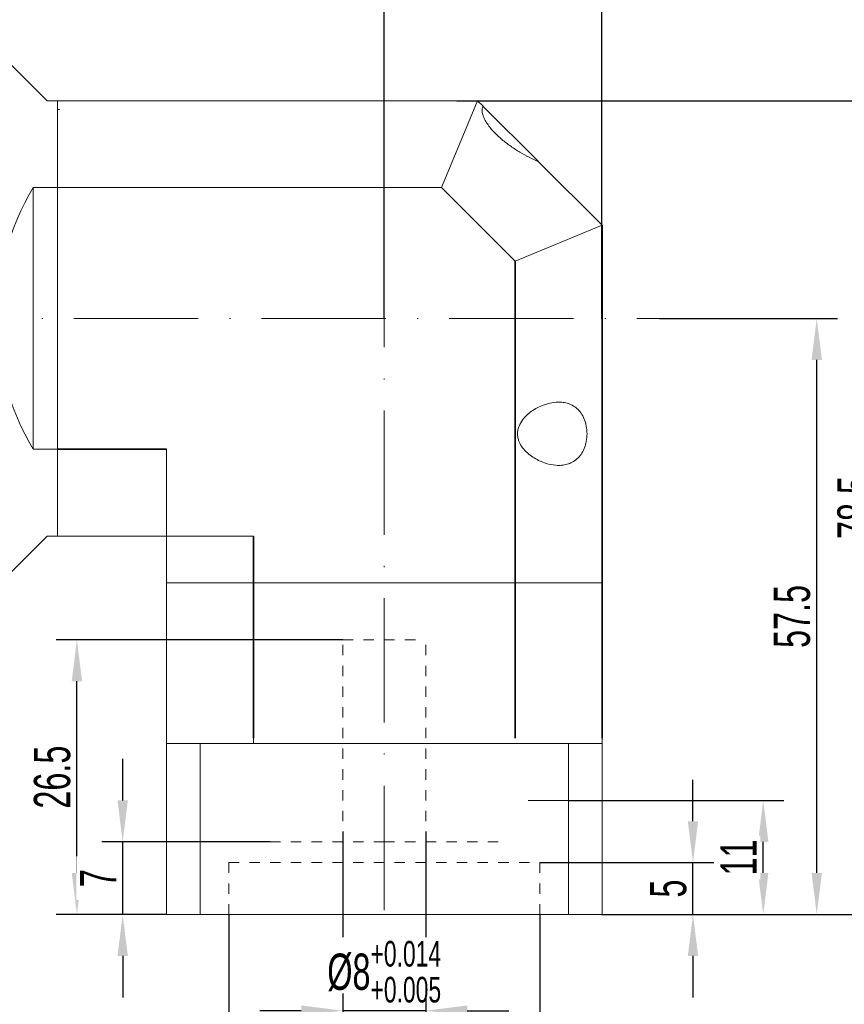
# Model space of a CAD drawing. Header units: millimetres. Extents: x 1414 to 1733, y 1047 to 1273.
# Tile 4 of 6: x 1583 to 1663, y 1123 to 1218. Entities that reach past the tile are written whole.
import ezdxf

# ---------------------------------------------------------------- set-up
doc = ezdxf.new("R2010")
doc.units = ezdxf.units.MM
doc.header["$PDSIZE"] = -5
doc.linetypes.add('ACAD_ISO10W100', pattern=[18, 12, -3, 0, -3])
doc.linetypes.add('虚线', pattern=[2, 1, -1])
doc.layers.get('0').update_dxf_attribs({"lineweight": 18})
doc.layers.get('Defpoints').update_dxf_attribs({"lineweight": 18})
for name, color, linetype, lineweight in [('中心线层', 7, 'ACAD_ISO10W100', 20), ('尺寸线层', 3, 'Continuous', 18), ('粗实线层', 7, 'Continuous', 35), ('细实线层', 7, 'Continuous', 18), ('虚线层', 6, '虚线', 18)]:
    doc.layers.add(name, color=color, linetype=linetype, lineweight=lineweight)
doc.styles.add('标准', font='txt', dxfattribs={"width": 0.667})
doc.dimstyles.new('标准', dxfattribs={"dimtxt": 3.5, "dimasz": 4, "dimexe": 2, "dimexo": 0, "dimtad": 1, "dimdsep": 46, "dimtxsty": '标准', "dimblk": '_CAXARROW', "dimcen": 0, "dimdle": 6, "dimazin": 2, "dimtfac": 0.707107, "dimtdec": 3, "dimtmove": 2, "dimatfit": 3, "dimfxl": 1, "dimfrac": 2, "dimtolj": 1, "dimarcsym": 1})

# ---------------------------------------------------------------- blocks, each defined once
blk = doc.blocks.new('_CAXARROW')
blk.add_hatch(color=0).paths.add_polyline_path([(0, 0), (-1, 0.125), (-1, -0.125)], flags=0)
blk = doc.blocks.new('*D37')
at = {"layer": 'Defpoints', "color": 0}
for p in [(1625.623, 1210.269), (1639.623, 1131.769), (1666.469, 1131.769)]:
    blk.add_point(p, dxfattribs=at)
at = {"layer": '尺寸线层', "color": 0, "lineweight": -2}
for p, q in [((1625.623, 1210.269), (1668.469, 1210.269)), ((1666.469, 1206.269), (1666.469, 1135.769)), ((1639.623, 1131.769), (1668.469, 1131.769))]:
    blk.add_line(p, q, dxfattribs=at)
at = {"layer": '尺寸线层', "color": 0, "lineweight": -2, "xscale": 4, "yscale": 4, "zscale": 4}
for p, rotation in [((1666.469, 1210.269), 90), ((1666.469, 1131.769), 270)]:
    blk.add_blockref('_CAXARROW', p, dxfattribs=dict(at, rotation=rotation))
at = {"layer": '尺寸线层', "color": 0, "insert": (1664.094, 1171.019), "char_height": 3.5, "attachment_point": 5, "rotation": 90, "style": '标准', "bg_fill": 3, "box_fill_scale": 1.1, "bg_fill_color": 257, "bg_fill_transparency": 0}
blk.add_mtext('\\A1;78.5', dxfattribs=at)
blk = doc.blocks.new('*D38')
at = {"layer": 'Defpoints', "color": 0}
for p in [(1633.623, 1136.769), (1648.397, 1136.769), (1639.623, 1131.769)]:
    blk.add_point(p, dxfattribs=at)
at = {"layer": '尺寸线层', "color": 0, "lineweight": -2}
for p, q in [((1648.397, 1140.769), (1648.397, 1144.769)), ((1633.623, 1136.769), (1650.397, 1136.769)), ((1648.397, 1131.769), (1648.397, 1136.769)), ((1639.623, 1131.769), (1650.397, 1131.769)), ((1648.397, 1127.769), (1648.397, 1123.769))]:
    blk.add_line(p, q, dxfattribs=at)
at = {"layer": '尺寸线层', "color": 0, "lineweight": -2, "xscale": 4, "yscale": 4, "zscale": 4}
for p, rotation in [((1648.397, 1136.769), 270), ((1648.397, 1131.769), 90)]:
    blk.add_blockref('_CAXARROW', p, dxfattribs=dict(at, rotation=rotation))
at = {"layer": '尺寸线层', "color": 0, "insert": (1646.022, 1134.269), "char_height": 3.5, "attachment_point": 5, "rotation": 90, "style": '标准', "bg_fill": 3, "box_fill_scale": 1.1, "bg_fill_color": 257, "bg_fill_transparency": 0}
blk.add_mtext('\\A1;5', dxfattribs=at)
blk = doc.blocks.new('*D39')
at = {"layer": 'Defpoints', "color": 0}
for p in [(1614.623, 1139.769), (1622.623, 1139.769)]:
    blk.add_point(p, dxfattribs=at)
at = {"layer": '尺寸线层', "color": 0, "lineweight": -2}
for p, q in [((1614.623, 1139.769), (1614.623, 1120.488)), ((1622.623, 1139.769), (1622.623, 1120.488)), ((1610.623, 1122.488), (1606.623, 1122.488)), ((1622.623, 1122.488), (1614.623, 1122.488)), ((1626.623, 1122.488), (1630.623, 1122.488))]:
    blk.add_line(p, q, dxfattribs=at)
at = {"layer": '尺寸线层', "color": 0, "lineweight": -2, "xscale": 4, "yscale": 4, "zscale": 4}
blk.add_blockref('_CAXARROW', (1614.623, 1122.488), dxfattribs=at)
at = {"layer": '尺寸线层', "color": 0, "lineweight": -2, "xscale": 4, "yscale": 4, "zscale": 4, "rotation": 180}
blk.add_blockref('_CAXARROW', (1622.623, 1122.488), dxfattribs=at)
at = {"layer": '尺寸线层', "color": 0, "insert": (1618.623, 1126.247), "char_height": 3.5, "attachment_point": 5, "style": '标准', "bg_fill": 3, "box_fill_scale": 1.1, "bg_fill_color": 257, "bg_fill_transparency": 0}
blk.add_mtext('\\A1;%%C8{\\H2.474874;\\S+0.014^ +0.005;}', dxfattribs=at)
at = {"layer": 'Defpoints', "color": 0}
blk.add_point((1614.623, 1122.488), dxfattribs=at)
blk = doc.blocks.new('*D40')
at = {"layer": 'Defpoints', "color": 0}
for p in [(1603.623, 1131.769), (1633.623, 1131.769), (1603.623, 1113.294)]:
    blk.add_point(p, dxfattribs=at)
at = {"layer": '尺寸线层', "color": 0, "lineweight": -2}
for p, q in [((1603.623, 1131.769), (1603.623, 1111.294)), ((1633.623, 1131.769), (1633.623, 1111.294)), ((1629.623, 1113.294), (1607.623, 1113.294))]:
    blk.add_line(p, q, dxfattribs=at)
at = {"layer": '尺寸线层', "color": 0, "lineweight": -2, "xscale": 4, "yscale": 4, "zscale": 4, "rotation": 180}
blk.add_blockref('_CAXARROW', (1603.623, 1113.294), dxfattribs=at)
at = {"layer": '尺寸线层', "color": 0, "lineweight": -2, "xscale": 4, "yscale": 4, "zscale": 4}
blk.add_blockref('_CAXARROW', (1633.623, 1113.294), dxfattribs=at)
at = {"layer": '尺寸线层', "color": 0, "insert": (1618.623, 1116.751), "char_height": 3.5, "attachment_point": 5, "style": '标准', "bg_fill": 3, "box_fill_scale": 1.1, "bg_fill_color": 257, "bg_fill_transparency": 0}
blk.add_mtext('\\A1;%%C30{\\H2.474874;\\S+0.061^ +0.040;}', dxfattribs=at)
blk = doc.blocks.new('*D41')
at = {"layer": 'Defpoints', "color": 0}
for p in [(1588.987, 1158.269), (1614.623, 1158.269), (1597.623, 1131.769)]:
    blk.add_point(p, dxfattribs=at)
at = {"layer": '尺寸线层', "color": 0, "lineweight": -2}
for p, q in [((1614.623, 1158.269), (1586.987, 1158.269)), ((1588.987, 1135.769), (1588.987, 1154.269)), ((1597.623, 1131.769), (1586.987, 1131.769))]:
    blk.add_line(p, q, dxfattribs=at)
at = {"layer": '尺寸线层', "color": 0, "lineweight": -2, "xscale": 4, "yscale": 4, "zscale": 4}
for p, rotation in [((1588.987, 1158.269), 90), ((1588.987, 1131.769), 270)]:
    blk.add_blockref('_CAXARROW', p, dxfattribs=dict(at, rotation=rotation))
at = {"layer": '尺寸线层', "color": 0, "insert": (1586.612, 1145.019), "char_height": 3.5, "attachment_point": 5, "rotation": 90, "style": '标准', "bg_fill": 3, "box_fill_scale": 1.1, "bg_fill_color": 257, "bg_fill_transparency": 0}
blk.add_mtext('\\A1;26.5', dxfattribs=at)
blk = doc.blocks.new('*D42')
at = {"layer": 'Defpoints', "color": 0}
for p in [(1593.401, 1138.769), (1607.623, 1138.769), (1597.623, 1131.769)]:
    blk.add_point(p, dxfattribs=at)
at = {"layer": '尺寸线层', "color": 0, "lineweight": -2}
for p, q in [((1593.401, 1142.769), (1593.401, 1146.769)), ((1607.623, 1138.769), (1591.401, 1138.769)), ((1593.401, 1131.769), (1593.401, 1138.769)), ((1597.623, 1131.769), (1591.401, 1131.769)), ((1593.401, 1127.769), (1593.401, 1123.769))]:
    blk.add_line(p, q, dxfattribs=at)
at = {"layer": '尺寸线层', "color": 0, "lineweight": -2, "xscale": 4, "yscale": 4, "zscale": 4}
for p, rotation in [((1593.401, 1138.769), 270), ((1593.401, 1131.769), 90)]:
    blk.add_blockref('_CAXARROW', p, dxfattribs=dict(at, rotation=rotation))
at = {"layer": '尺寸线层', "color": 0, "insert": (1591.026, 1135.269), "char_height": 3.5, "attachment_point": 5, "rotation": 90, "style": '标准', "bg_fill": 3, "box_fill_scale": 1.1, "bg_fill_color": 257, "bg_fill_transparency": 0}
blk.add_mtext('\\A1;7', dxfattribs=at)
blk = doc.blocks.new('*D43')
at = {"layer": 'Defpoints', "color": 0}
for p in [(1636.379, 1142.769), (1655.171, 1142.769), (1639.623, 1131.769)]:
    blk.add_point(p, dxfattribs=at)
at = {"layer": '尺寸线层', "color": 0, "lineweight": -2}
for p, q in [((1636.379, 1142.769), (1657.171, 1142.769)), ((1655.171, 1135.769), (1655.171, 1138.769)), ((1639.623, 1131.769), (1657.171, 1131.769))]:
    blk.add_line(p, q, dxfattribs=at)
at = {"layer": '尺寸线层', "color": 0, "lineweight": -2, "xscale": 4, "yscale": 4, "zscale": 4}
for p, rotation in [((1655.171, 1142.769), 90), ((1655.171, 1131.769), 270)]:
    blk.add_blockref('_CAXARROW', p, dxfattribs=dict(at, rotation=rotation))
at = {"layer": '尺寸线层', "color": 0, "insert": (1652.796, 1137.269), "char_height": 3.5, "attachment_point": 5, "rotation": 90, "style": '标准', "bg_fill": 3, "box_fill_scale": 1.1, "bg_fill_color": 257, "bg_fill_transparency": 0}
blk.add_mtext('\\A1;11', dxfattribs=at)
blk = doc.blocks.new('*D44')
at = {"layer": 'Defpoints', "color": 0}
for p in [(1645.156, 1189.269), (1660.332, 1189.269), (1639.623, 1131.769)]:
    blk.add_point(p, dxfattribs=at)
at = {"layer": '尺寸线层', "color": 0, "lineweight": -2}
for p, q in [((1645.156, 1189.269), (1662.332, 1189.269)), ((1660.332, 1135.769), (1660.332, 1185.269)), ((1639.623, 1131.769), (1662.332, 1131.769))]:
    blk.add_line(p, q, dxfattribs=at)
at = {"layer": '尺寸线层', "color": 0, "lineweight": -2, "xscale": 4, "yscale": 4, "zscale": 4}
for p, rotation in [((1660.332, 1189.269), 90), ((1660.332, 1131.769), 270)]:
    blk.add_blockref('_CAXARROW', p, dxfattribs=dict(at, rotation=rotation))
at = {"layer": '尺寸线层', "color": 0, "insert": (1657.957, 1160.519), "char_height": 3.5, "attachment_point": 5, "rotation": 90, "style": '标准', "bg_fill": 3, "box_fill_scale": 1.1, "bg_fill_color": 257, "bg_fill_transparency": 0}
blk.add_mtext('\\A1;57.5', dxfattribs=at)
blk = doc.blocks.new('*D45')
at = {"layer": 'Defpoints', "color": 0}
for p in [(1618.623, 1243.83), (1574.123, 1189.269), (1618.623, 1189.269)]:
    blk.add_point(p, dxfattribs=at)
at = {"layer": '尺寸线层', "color": 0, "lineweight": -2}
for p, q in [((1574.123, 1189.269), (1574.123, 1245.83)), ((1618.623, 1189.269), (1618.623, 1245.83)), ((1578.123, 1243.83), (1614.623, 1243.83))]:
    blk.add_line(p, q, dxfattribs=at)
at = {"layer": '尺寸线层', "color": 0, "lineweight": -2, "xscale": 4, "yscale": 4, "zscale": 4, "rotation": 180}
blk.add_blockref('_CAXARROW', (1574.123, 1243.83), dxfattribs=at)
at = {"layer": '尺寸线层', "color": 0, "lineweight": -2, "xscale": 4, "yscale": 4, "zscale": 4}
blk.add_blockref('_CAXARROW', (1618.623, 1243.83), dxfattribs=at)
at = {"layer": '尺寸线层', "color": 0, "insert": (1596.373, 1246.205), "char_height": 3.5, "attachment_point": 5, "style": '标准', "bg_fill": 3, "box_fill_scale": 1.1, "bg_fill_color": 257, "bg_fill_transparency": 0}
blk.add_mtext('\\A1;44.5', dxfattribs=at)
blk = doc.blocks.new('*D46')
at = {"layer": 'Defpoints', "color": 0}
for p in [(1554.623, 1249.168), (1554.623, 1189.269), (1639.623, 1189.269)]:
    blk.add_point(p, dxfattribs=at)
at = {"layer": '尺寸线层', "color": 0, "lineweight": -2}
for p, q in [((1554.623, 1189.269), (1554.623, 1251.168)), ((1639.623, 1189.269), (1639.623, 1251.168)), ((1635.623, 1249.168), (1558.623, 1249.168))]:
    blk.add_line(p, q, dxfattribs=at)
at = {"layer": '尺寸线层', "color": 0, "lineweight": -2, "xscale": 4, "yscale": 4, "zscale": 4, "rotation": 180}
blk.add_blockref('_CAXARROW', (1554.623, 1249.168), dxfattribs=at)
at = {"layer": '尺寸线层', "color": 0, "lineweight": -2, "xscale": 4, "yscale": 4, "zscale": 4}
blk.add_blockref('_CAXARROW', (1639.623, 1249.168), dxfattribs=at)
at = {"layer": '尺寸线层', "color": 0, "insert": (1597.123, 1251.543), "char_height": 3.5, "attachment_point": 5, "style": '标准', "bg_fill": 3, "box_fill_scale": 1.1, "bg_fill_color": 257, "bg_fill_transparency": 0}
blk.add_mtext('\\A1;85', dxfattribs=at)

msp = doc.modelspace()

# ---------------------------------------------------------------- linework, layer by layer
at = {"color": 7, "linetype": 'Continuous', "lineweight": 15}
for p, q in [((1584.77425, 1201.88867), (1587.12332, 1201.88867)), ((1584.77425, 1176.64981), (1584.77425, 1201.88867)), ((1587.12332, 1176.64981), (1584.77425, 1176.64981))]:
    msp.add_line(p, q, dxfattribs=at)
msp.add_arc((1605.77425, 1189.26924), 24.5, 148.9972809, 211.0027191, dxfattribs=at)
at = {"layer": '中心线层'}
for p, q in [((1618.62332, 1216.58553), (1618.62332, 1130.34933)), ((1552.49079, 1189.26924), (1649.7619, 1189.26924))]:
    msp.add_line(p, q, dxfattribs=at)
at = {"layer": '粗实线层'}
for p, q in [((1586.12327, 1210.26924), (1582.62327, 1213.76924)), ((1587.12332, 1176.64981), (1597.62332, 1176.64981)), ((1586.12327, 1168.26924), (1582.62327, 1164.76924)), ((1606.00389, 1168.26924), (1606.00389, 1148.76953))]:
    msp.add_line(p, q, dxfattribs=at)
at = {"layer": '细实线层'}
for p, q in [((1586.12327, 1210.26924), (1587.12332, 1210.26924)), ((1587.12332, 1168.26924), (1587.12332, 1210.26924)), ((1587.12332, 1210.26924), (1587.12332, 1208.26924)), ((1587.12332, 1210.26924), (1587.12332, 1189.26924)), ((1587.12332, 1210.26924), (1587.12332, 1208.26924)), ((1587.12332, 1210.26924), (1604.12332, 1210.26924)), ((1587.12332, 1210.26924), (1587.12332, 1189.26924)), ((1627.62332, 1210.26924), (1624.15197, 1201.88867)), ((1628.15366, 1209.73889), (1627.62332, 1210.26924)), ((1587.12332, 1209.42881), (1587.30867, 1209.42888)), ((1633.48442, 1204.40813), (1628.14362, 1209.74893)), ((1639.62332, 1198.26924), (1633.47496, 1204.4176)), ((1624.15197, 1201.88867), (1587.12332, 1201.88867)), ((1639.62332, 1198.26924), (1631.24275, 1194.79789)), ((1587.12332, 1168.26924), (1587.12332, 1189.26924)), ((1587.12332, 1168.26924), (1587.12332, 1189.26924)), ((1597.62332, 1148.26919), (1597.62332, 1176.64981)), ((1587.12332, 1168.26924), (1587.12332, 1170.26924)), ((1587.12332, 1168.26924), (1587.12332, 1170.26924)), ((1586.12327, 1168.26924), (1587.12332, 1168.26924)), ((1587.12332, 1168.26924), (1603.62332, 1168.26924)), ((1606.00389, 1168.26924), (1587.12332, 1168.26924)), ((1597.62327, 1168.26924), (1598.12327, 1168.26924)), ((1597.62332, 1163.76924), (1618.62332, 1163.76924)), ((1597.62332, 1163.76924), (1618.62332, 1163.76924)), ((1606.00389, 1163.76924), (1606.00389, 1148.26919)), ((1639.62332, 1163.76924), (1618.62332, 1163.76924)), ((1597.62332, 1162.26924), (1597.62332, 1146.76924)), ((1597.62332, 1148.26919), (1597.62332, 1131.76919)), ((1618.62332, 1148.26919), (1597.62332, 1148.26919)), ((1618.62332, 1148.26919), (1597.62332, 1148.26919)), ((1600.86804, 1131.76919), (1600.86804, 1148.26919))]:
    msp.add_line(p, q, dxfattribs=at)
for points, knots in [([(1628.15366, 1209.73889), (1628.10784, 1209.65015), (1628.07914, 1209.54722), (1628.06042, 1209.31095), (1628.07125, 1209.17826), (1628.13245, 1208.89925), (1628.18368, 1208.74947), (1628.31748, 1208.44999), (1628.40117, 1208.29713), (1628.59001, 1207.99829), (1628.69471, 1207.85241), (1628.92041, 1207.56643), (1629.04229, 1207.42551), (1629.4195, 1207.01996), (1629.68769, 1206.76952), (1630.24702, 1206.29609), (1630.53768, 1206.07425), (1631.11952, 1205.66502), (1631.41318, 1205.47566), (1632.00419, 1205.12344), (1632.3031, 1204.95986), (1632.89501, 1204.66404), (1633.18747, 1204.53185), (1633.47496, 1204.4176)], [0, 0, 0, 0, 0.50047248, 0.50047248, 1.00094496, 1.00094496, 1.50141744, 1.50141744, 2.00188991, 2.00188991, 2.50236239, 2.50236239, 3.00283487, 3.00283487, 4.00377983, 4.00377983, 5.00472479, 5.00472479, 6.00566974, 6.00566974, 7.0066147, 7.0066147, 8.00755966, 8.00755966, 8.00755966, 8.00755966]), ([(1638.17892, 1178.14093), (1638.17892, 1177.88637), (1638.15535, 1177.63884), (1638.08617, 1177.27743), (1638.0573, 1177.1589), (1637.99017, 1176.93264), (1637.95172, 1176.82389), (1637.82214, 1176.50999), (1637.71672, 1176.31837), (1637.48012, 1175.98211), (1637.34646, 1175.83399), (1637.06305, 1175.58433), (1636.91239, 1175.48106), (1636.59398, 1175.31132), (1636.42637, 1175.24541), (1636.08568, 1175.14953), (1635.9112, 1175.11879), (1635.55406, 1175.08751), (1635.37024, 1175.08712), (1634.81571, 1175.12812), (1634.44362, 1175.20945), (1633.88269, 1175.40604), (1633.69431, 1175.48476), (1633.32221, 1175.66798), (1633.13934, 1175.77186), (1632.78204, 1176.00756), (1632.60755, 1176.13921), (1632.27166, 1176.43943), (1632.1133, 1176.60516), (1631.82974, 1176.97875), (1631.70496, 1177.18683), (1631.57064, 1177.52997), (1631.53446, 1177.65103), (1631.48639, 1177.89609), (1631.47392, 1178.02205), (1631.47502, 1178.27616), (1631.48841, 1178.40085), (1631.53847, 1178.6459), (1631.57556, 1178.76657), (1631.71169, 1179.10758), (1631.83807, 1179.31575), (1632.12184, 1179.68618), (1632.27952, 1179.85019), (1632.61512, 1180.14865), (1632.79052, 1180.2804), (1633.14729, 1180.51472), (1633.32946, 1180.61776), (1633.69931, 1180.79926), (1633.88799, 1180.87795), (1634.45094, 1181.07443), (1634.82353, 1181.15506), (1635.3775, 1181.1949), (1635.56074, 1181.19413), (1635.91711, 1181.16218), (1636.09126, 1181.13114), (1636.43138, 1181.03466), (1636.59872, 1180.96842), (1636.91609, 1180.79842), (1637.0664, 1180.69502), (1637.34943, 1180.44482), (1637.48257, 1180.29667), (1637.71771, 1179.96169), (1637.82243, 1179.77132), (1637.99524, 1179.35241), (1638.06248, 1179.12766), (1638.15542, 1178.64318), (1638.17892, 1178.39549), (1638.17892, 1178.14093)], [0, 0, 0, 0, 0.62982321, 0.62982321, 0.94473482, 0.94473482, 1.25964643, 1.25964643, 1.88946964, 1.88946964, 2.51929285, 2.51929285, 3.14911606, 3.14911606, 3.77893928, 3.77893928, 4.40876249, 4.40876249, 5.0385857, 5.0385857, 6.29823213, 6.29823213, 6.92805534, 6.92805534, 7.55787856, 7.55787856, 8.18770177, 8.18770177, 8.81752498, 8.81752498, 9.44734819, 9.44734819, 9.7622598, 9.7622598, 10.07717141, 10.07717141, 10.39208301, 10.39208301, 10.70699462, 10.70699462, 11.33681783, 11.33681783, 11.96664105, 11.96664105, 12.59646426, 12.59646426, 13.22628747, 13.22628747, 13.85611068, 13.85611068, 15.11575711, 15.11575711, 15.74558032, 15.74558032, 16.37540354, 16.37540354, 17.00522675, 17.00522675, 17.63504996, 17.63504996, 18.26487317, 18.26487317, 18.89469639, 18.89469639, 19.5245196, 19.5245196, 20.15434281, 20.15434281, 20.15434281, 20.15434281])]:
    msp.add_open_spline(points, degree=3, knots=knots, dxfattribs=at)
at = {"layer": '虚线层'}
for p, q in [((1614.62332, 1158.26919), (1622.62332, 1158.26919)), ((1614.62332, 1138.76919), (1614.62332, 1158.26919)), ((1622.62332, 1138.76919), (1622.62332, 1158.26919)), ((1607.62332, 1138.76919), (1618.62332, 1138.76919)), ((1607.62332, 1138.76919), (1618.62332, 1138.76919)), ((1603.62332, 1131.76919), (1603.62332, 1136.76919))]:
    msp.add_line(p, q, dxfattribs=at)

# ---------------------------------------------------------------- next in the draw order: dimensions: what is measured, and where the dimension line sits
at = {"layer": '尺寸线层'}
dim = msp.add_linear_dim(base=(1666.46898, 1131.76924), p1=(1625.62332, 1210.26924), p2=(1639.62332, 1131.76924), angle=270, dimstyle='标准', override={"dimsah": 1, "dimtfill": 1, "dimtzin": 0}, dxfattribs=at)
dim.commit()
dim.dimension.update_dxf_attribs({"geometry": '*D37', "text_midpoint": (1664.09398, 1171.01924)})

# ---------------------------------------------------------------- next in the draw order: linework, layer by layer
at = {"layer": '中心线层'}
msp.add_line((1632.49337, 1142.76919), (1641.18444, 1142.76919), dxfattribs=at)
at = {"layer": '粗实线层'}
for p, q in [((1639.62332, 1198.26924), (1639.62332, 1148.76953)), ((1631.24275, 1194.79789), (1631.24275, 1148.76953))]:
    msp.add_line(p, q, dxfattribs=at)
at = {"layer": '细实线层'}
for p, q in [((1627.62332, 1210.26924), (1587.12332, 1210.26924)), ((1631.24275, 1194.79789), (1624.15197, 1201.88867)), ((1639.62332, 1163.76924), (1618.62332, 1163.76924)), ((1639.62332, 1162.26924), (1639.62332, 1146.76924)), ((1618.62332, 1148.26919), (1639.62332, 1148.26919)), ((1618.62332, 1148.26919), (1639.62332, 1148.26919)), ((1636.3786, 1131.76919), (1636.3786, 1148.26919)), ((1639.62332, 1148.26919), (1639.62332, 1131.76919)), ((1597.62332, 1131.76919), (1639.62332, 1131.76919))]:
    msp.add_line(p, q, dxfattribs=at)
at = {"layer": '虚线层'}
for p, q in [((1629.62332, 1138.76919), (1618.62332, 1138.76919)), ((1603.62332, 1136.76919), (1633.62332, 1136.76919)), ((1633.62332, 1131.76919), (1633.62332, 1136.76919))]:
    msp.add_line(p, q, dxfattribs=at)

# ---------------------------------------------------------------- next in the draw order: dimensions: what is measured, and where the dimension line sits
at = {"layer": '尺寸线层'}
dim = msp.add_linear_dim(base=(1618.62332, 1243.83), p1=(1574.12332, 1189.26924), p2=(1618.62332, 1189.26924), dimstyle='标准', override={"dimsah": 1, "dimtfill": 1, "dimtzin": 0}, dxfattribs=at)
dim.commit()
dim.dimension.update_dxf_attribs({"geometry": '*D45', "text_midpoint": (1596.37332, 1246.205)})
dim = msp.add_linear_dim(base=(1648.39691, 1136.76919), p1=(1639.62332, 1131.76919), p2=(1633.62332, 1136.76919), angle=90, dimstyle='标准', override={"dimsah": 1, "dimtfill": 1, "dimtzin": 0}, dxfattribs=at)
dim.commit()
dim.dimension.update_dxf_attribs({"geometry": '*D38', "text_midpoint": (1646.02191, 1134.26919)})

# ---------------------------------------------------------------- next in the draw order: dimensions: what is measured, and where the dimension line sits
dim = msp.add_linear_dim(base=(1614.62332, 1122.48821), p1=(1622.62332, 1139.76919), p2=(1614.62332, 1139.76919), dimstyle='标准', override={"dimpost": '%%C<>', "dimsah": 1, "dimtol": 1, "dimtp": 0.014, "dimtm": -0.005, "dimtfill": 1, "dimtzin": 0}, dxfattribs=at)
dim.commit()
dim.dimension.update_dxf_attribs({"geometry": '*D39', "text_midpoint": (1618.62332, 1126.24738), "dimtype": 160})

# ---------------------------------------------------------------- next in the draw order: dimensions: what is measured, and where the dimension line sits
dim = msp.add_linear_dim(base=(1603.62332, 1113.29416), p1=(1633.62332, 1131.76919), p2=(1603.62332, 1131.76919), dimstyle='标准', override={"dimpost": '%%C<>', "dimsah": 1, "dimtol": 1, "dimtp": 0.061, "dimtm": -0.04, "dimtfill": 1, "dimtzin": 0}, dxfattribs=at)
dim.commit()
dim.dimension.update_dxf_attribs({"geometry": '*D40', "text_midpoint": (1618.62332, 1116.75121)})

# ---------------------------------------------------------------- next in the draw order: dimensions: what is measured, and where the dimension line sits
for base, p1, p2, picture, middle in [((1588.98696, 1158.26919), (1597.62332, 1131.76919), (1614.62332, 1158.26919), '*D41', (1586.61196, 1145.01919)), ((1655.17051, 1142.76919), (1639.62332, 1131.76919), (1636.3786, 1142.76919), '*D43', (1652.79551, 1137.26919))]:
    dim = msp.add_linear_dim(base=base, p1=p1, p2=p2, angle=90, dimstyle='标准', override={"dimsah": 1, "dimtfill": 1, "dimtzin": 0}, dxfattribs=at)
    dim.commit()
    dim.dimension.update_dxf_attribs({"geometry": picture, "text_midpoint": middle})

# ---------------------------------------------------------------- next in the draw order: dimensions: what is measured, and where the dimension line sits
for base, p1, p2, picture, middle in [((1660.33193, 1189.26924), (1639.62332, 1131.76919), (1645.15576, 1189.26924), '*D44', (1657.95693, 1160.51921)), ((1593.4012, 1138.76919), (1597.62332, 1131.76919), (1607.62332, 1138.76919), '*D42', (1591.0262, 1135.26919))]:
    dim = msp.add_linear_dim(base=base, p1=p1, p2=p2, angle=90, dimstyle='标准', override={"dimsah": 1, "dimtfill": 1, "dimtzin": 0}, dxfattribs=at)
    dim.commit()
    dim.dimension.update_dxf_attribs({"geometry": picture, "text_midpoint": middle})

# ---------------------------------------------------------------- next in the draw order: dimensions: what is measured, and where the dimension line sits
dim = msp.add_linear_dim(base=(1554.62332, 1249.16766), p1=(1639.62332, 1189.26924), p2=(1554.62332, 1189.26924), dimstyle='标准', override={"dimsah": 1, "dimtfill": 1, "dimtzin": 0}, dxfattribs=at)
dim.commit()
dim.dimension.update_dxf_attribs({"geometry": '*D46', "text_midpoint": (1597.12332, 1251.54266)})

doc.saveas('drawing.dxf')
